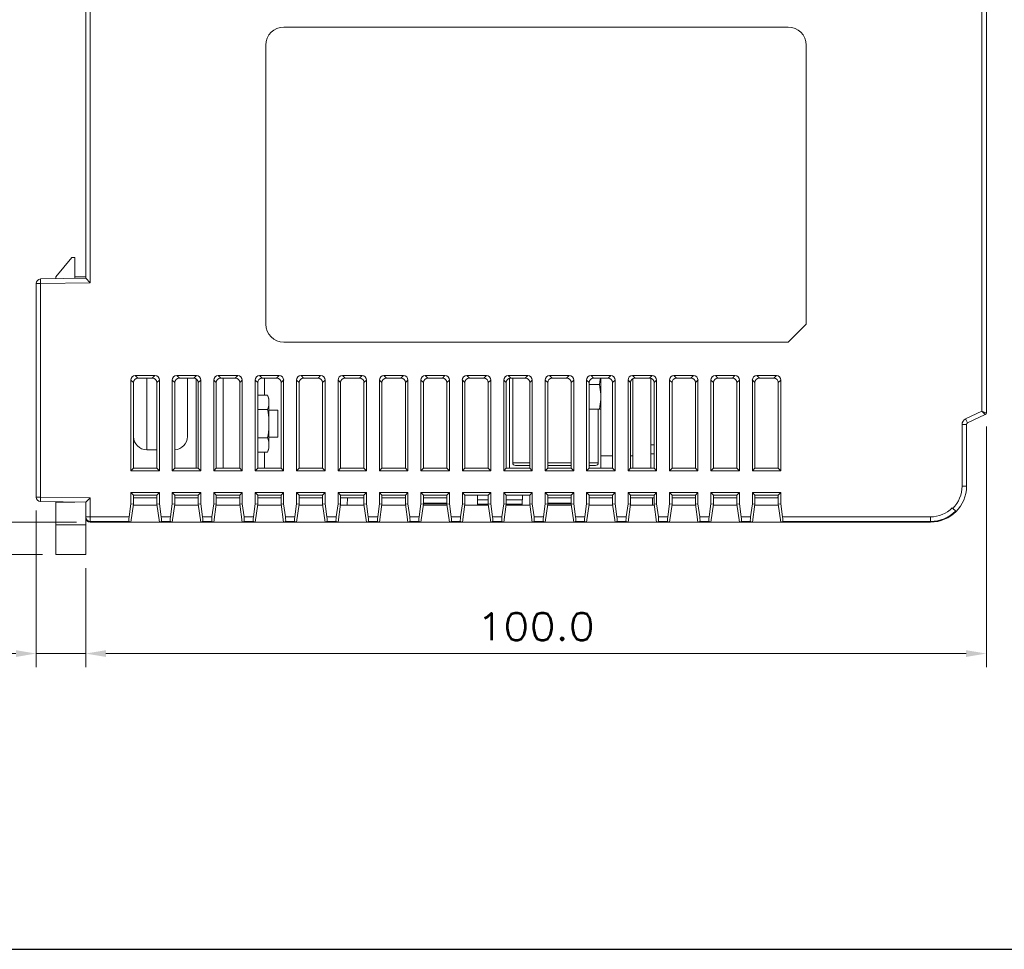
# Model space of a CAD drawing. Header units: millimetres. Extents: x 0 to 297, y 0 to 182.
# Tile 2 of 5: x 101 to 210, y 0 to 103. Entities that reach past the tile are written whole.
import ezdxf

# ---------------------------------------------------------------- set-up
doc = ezdxf.new("R2010")
doc.units = ezdxf.units.MM
doc.layers.add('Dimension', color=2, linetype='Continuous', lineweight=9)
doc.layers.add('line', color=3, linetype='Continuous', lineweight=15)
doc.styles.add('ROMANS', font='romans.shx', dxfattribs={"width": 1.13})
doc.dimstyles.new('yutana', dxfattribs={"dimscale": 1.5, "dimtxt": 2, "dimasz": 1.5, "dimexe": 1, "dimexo": 1, "dimgap": 1, "dimtad": 1, "dimdec": 1, "dimzin": 0, "dimdsep": 46, "dimtxsty": 'ROMANS', "dimcen": 0, "dimadec": 0, "dimazin": 0, "dimtp": 0.01, "dimtm": 0.01, "dimtfac": 1, "dimtdec": 1, "dimtmove": 0, "dimatfit": 3, "dimfxl": 1, "dimtolj": 1, "dimtzin": 0, "dimlwd": 0, "dimlwe": 0, "dimarcsym": 0})

# ---------------------------------------------------------------- blocks, each defined once
blk = doc.blocks.new('*D7')
at = {"layer": 'Defpoints', "color": 0, "transparency": 16777216}
for p in [(91.93, 122.46), (104.91, 122.46), (108.65, 47.46)]:
    blk.add_point(p, dxfattribs=at)
at = {"layer": 'Dimension', "color": 0, "lineweight": 0, "transparency": 16777216}
for p, q in [((103.41, 122.46), (90.43, 122.46)), ((91.93, 49.71), (91.93, 120.21)), ((107.15, 47.46), (90.43, 47.46))]:
    blk.add_line(p, q, dxfattribs=at)
at = {"layer": 'Dimension', "color": 0, "transparency": 16777216}
for points in [[(91.55, 120.21), (92.3, 120.21), (91.93, 122.46)], [(91.55, 49.71), (92.3, 49.71), (91.93, 47.46)]]:
    blk.add_solid(points, dxfattribs=at)
at = {"layer": 'Dimension', "color": 0, "transparency": 16777216, "insert": (88.93, 84.96), "char_height": 3, "attachment_point": 5, "rotation": 90, "style": 'ROMANS'}
blk.add_mtext('\\A1;75.0', dxfattribs=at)
blk = doc.blocks.new('*D8')
at = {"layer": 'Defpoints', "color": 0, "transparency": 16777216}
for p in [(104.91, 122.46), (83.25, 43.86), (104.85, 43.86)]:
    blk.add_point(p, dxfattribs=at)
at = {"layer": 'Dimension', "color": 0, "lineweight": 0, "transparency": 16777216}
for p, q in [((103.41, 122.46), (81.75, 122.46)), ((83.25, 120.21), (83.25, 46.11)), ((103.35, 43.86), (81.75, 43.86))]:
    blk.add_line(p, q, dxfattribs=at)
at = {"layer": 'Dimension', "color": 0, "transparency": 16777216}
for points in [[(82.87, 120.21), (83.62, 120.21), (83.25, 122.46)], [(82.87, 46.11), (83.62, 46.11), (83.25, 43.86)]]:
    blk.add_solid(points, dxfattribs=at)
at = {"layer": 'Dimension', "color": 0, "transparency": 16777216, "insert": (80.25, 83.16), "char_height": 3, "attachment_point": 5, "rotation": 90, "style": 'ROMANS'}
blk.add_mtext('\\A1;78.6', dxfattribs=at)
blk = doc.blocks.new('*D9')
at = {"layer": 'Defpoints', "color": 0, "transparency": 16777216}
for p in [(208.15, 59.58), (108.15, 43.86), (108.15, 32.86)]:
    blk.add_point(p, dxfattribs=at)
at = {"layer": 'Dimension', "color": 0, "lineweight": 0, "transparency": 16777216}
for p, q in [((208.15, 58.08), (208.15, 31.36)), ((108.15, 42.36), (108.15, 31.36)), ((205.9, 32.86), (110.4, 32.86))]:
    blk.add_line(p, q, dxfattribs=at)
at = {"layer": 'Dimension', "color": 0, "transparency": 16777216}
for points in [[(110.4, 33.23), (110.4, 32.48), (108.15, 32.86)], [(205.9, 33.23), (205.9, 32.48), (208.15, 32.86)]]:
    blk.add_solid(points, dxfattribs=at)
at = {"layer": 'Dimension', "color": 0, "transparency": 16777216, "insert": (158.15, 35.86), "char_height": 3, "attachment_point": 5, "style": 'ROMANS'}
blk.add_mtext('\\A1;100.0', dxfattribs=at)
blk = doc.blocks.new('*D10')
at = {"layer": 'Defpoints', "color": 0, "transparency": 16777216}
for p in [(102.65, 50.24), (108.15, 43.86), (102.65, 32.86)]:
    blk.add_point(p, dxfattribs=at)
at = {"layer": 'Dimension', "color": 0, "lineweight": 0, "transparency": 16777216}
for p, q in [((102.65, 48.74), (102.65, 31.36)), ((108.15, 42.36), (108.15, 31.36)), ((100.4, 32.86), (82.99, 32.86)), ((108.15, 32.86), (102.65, 32.86)), ((110.4, 32.86), (112.65, 32.86))]:
    blk.add_line(p, q, dxfattribs=at)
at = {"layer": 'Dimension', "color": 0, "transparency": 16777216}
for points in [[(100.4, 33.23), (100.4, 32.48), (102.65, 32.86)], [(110.4, 33.23), (110.4, 32.48), (108.15, 32.86)]]:
    blk.add_solid(points, dxfattribs=at)
at = {"layer": 'Dimension', "color": 0, "transparency": 16777216, "insert": (88.04, 35.86), "char_height": 3, "attachment_point": 5, "style": 'ROMANS'}
blk.add_mtext('\\A1;5.5', dxfattribs=at)

msp = doc.modelspace()

# ---------------------------------------------------------------- linework, layer by layer
msp.add_lwpolyline([(0, 0), (297, 0), (297, 181.62), (0, 181.62)], close=True)
at = {"layer": 'line', "color": 7, "linetype": 'Continuous'}
for p, q in [((207.65, 59.77), (207.65, 110.14)), ((208.15, 59.58), (208.15, 110.33)), ((108.15, 74.56), (108.15, 105.27)), ((108.65, 74.06), (108.65, 105.27)), ((130.15, 102.46), (130.15, 102.46)), ((186.15, 102.46), (130.15, 102.46)), ((186.15, 102.46), (130.15, 102.46)), ((186.15, 102.46), (186.15, 102.46)), ((128.15, 100.46), (128.15, 69.46)), ((128.15, 100.46), (128.15, 69.46)), ((128.15, 100.46), (128.15, 100.46)), ((188.15, 100.46), (188.15, 100.46)), ((188.15, 69.46), (188.15, 100.46)), ((188.15, 69.45), (188.15, 100.46)), ((208.15, 97.16), (208.18, 97.16)), ((208.15, 97.12), (208.18, 97.12)), ((208.15, 97.09), (208.18, 97.09)), ((208.15, 97.05), (208.18, 97.05)), ((208.15, 96.94), (208.18, 96.94)), ((208.15, 96.79), (208.18, 96.79)), ((208.15, 96.61), (208.18, 96.61)), ((208.15, 96.41), (208.18, 96.41)), ((208.18, 97.16), (208.18, 96.19)), ((208.15, 96.18), (208.18, 96.18)), ((208.15, 95.95), (208.18, 95.95)), ((208.15, 95.83), (208.18, 95.83)), ((208.15, 95.77), (208.18, 95.77)), ((208.15, 95.73), (208.18, 95.73)), ((208.15, 95.46), (208.18, 95.46)), ((208.15, 95.41), (208.18, 95.41)), ((208.15, 95.32), (208.18, 95.32)), ((208.15, 95.2), (208.18, 95.2)), ((208.18, 96.18), (208.18, 95.08)), ((208.15, 95.08), (208.18, 95.08)), ((208.15, 93.8), (208.18, 93.8)), ((208.18, 93.8), (208.18, 91.83)), ((208.15, 92.34), (208.18, 92.34)), ((208.15, 91.83), (208.18, 91.83)), ((208.15, 91.67), (208.18, 91.67)), ((208.15, 91.63), (208.18, 91.63)), ((208.15, 91.5), (208.18, 91.5)), ((208.18, 91.82), (208.18, 91.5)), ((208.18, 87.15), (208.15, 87.15)), ((208.15, 87.12), (208.18, 87.12)), ((208.18, 87.15), (208.18, 85.65)), ((208.15, 85.68), (208.18, 85.68)), ((208.15, 85.65), (208.18, 85.65)), ((208.15, 82.83), (208.18, 82.83)), ((208.15, 82.38), (208.18, 82.38)), ((208.15, 82.35), (208.18, 82.35)), ((208.15, 82.25), (208.18, 82.25)), ((208.15, 82.23), (208.18, 82.23)), ((208.15, 82.19), (208.18, 82.19)), ((208.18, 82.83), (208.18, 77.59)), ((208.15, 81.74), (208.18, 81.74)), ((208.15, 81.71), (208.18, 81.71)), ((208.15, 81.6), (208.18, 81.6)), ((208.15, 81.59), (208.18, 81.59)), ((208.18, 81.56), (208.15, 81.56)), ((208.15, 81.55), (208.18, 81.55)), ((208.15, 81.09), (208.18, 81.09)), ((208.15, 80.96), (208.18, 80.96)), ((208.18, 80.91), (208.15, 80.91)), ((208.15, 80.89), (208.18, 80.89)), ((208.15, 80.45), (208.18, 80.45)), ((208.18, 80.27), (208.15, 80.27)), ((208.15, 80.25), (208.18, 80.25)), ((208.15, 79.8), (208.18, 79.8)), ((208.15, 79.66), (208.18, 79.66)), ((208.15, 77.8), (208.18, 77.8)), ((104.85, 74.7), (106.6, 76.86)), ((106.95, 76.86), (106.6, 76.86)), ((106.95, 76.86), (106.95, 74.53)), ((208.15, 77.59), (208.18, 77.59)), ((208.15, 77.3), (208.18, 77.3)), ((208.15, 77.24), (208.18, 77.24)), ((208.18, 77.24), (208.15, 77.24)), ((208.18, 77.24), (208.15, 77.24)), ((208.15, 77.18), (208.18, 77.18)), ((208.18, 77.3), (208.18, 77.24)), ((208.18, 77.24), (208.18, 75.12)), ((103.14, 74.47), (108.15, 74.56)), ((103.14, 74.47), (103.15, 73.97)), ((104.85, 74.5), (104.85, 74.7)), ((108.15, 74.7), (106.95, 74.7)), ((108.15, 74.56), (108.65, 74.06)), ((208.15, 75.12), (208.18, 75.12)), ((208.15, 75.1), (208.18, 75.1)), ((208.15, 75.06), (208.18, 75.06)), ((208.18, 75.08), (208.18, 75.06)), ((102.65, 50.24), (102.65, 73.97)), ((102.65, 73.97), (103.15, 73.97)), ((103.15, 73.97), (108.65, 74.06)), ((103.15, 50.24), (103.15, 73.97)), ((208.18, 73.01), (208.15, 73.01)), ((208.18, 73), (208.15, 73)), ((208.15, 72.95), (208.18, 72.95)), ((208.15, 72.81), (208.18, 72.81)), ((208.15, 72.32), (208.18, 72.32)), ((208.15, 72.21), (208.18, 72.21)), ((208.18, 73.01), (208.18, 71.35)), ((208.15, 72.02), (208.18, 72.02)), ((208.15, 71.92), (208.18, 71.92)), ((208.15, 71.79), (208.18, 71.79)), ((208.15, 71.56), (208.18, 71.56)), ((208.15, 71.44), (208.18, 71.44)), ((208.15, 71.36), (208.18, 71.36)), ((208.15, 71.35), (208.18, 71.35)), ((208.18, 70.44), (208.15, 70.44)), ((208.18, 70.44), (208.18, 68.95)), ((128.15, 69.46), (128.15, 69.46)), ((186.15, 67.46), (188.15, 69.46)), ((188.15, 69.45), (186.15, 67.45)), ((188.15, 69.45), (188.15, 69.46)), ((208.15, 69.74), (208.18, 69.74)), ((208.15, 69.52), (208.18, 69.52)), ((208.15, 69.44), (208.18, 69.44)), ((208.15, 69.41), (208.18, 69.41)), ((208.15, 69.09), (208.18, 69.09)), ((208.15, 68.95), (208.18, 68.95)), ((208.18, 68.06), (208.15, 68.06)), ((208.15, 68.04), (208.18, 68.04)), ((208.18, 68.06), (208.18, 66.24)), ((130.15, 67.45), (130.15, 67.46)), ((130.15, 67.46), (186.15, 67.46)), ((130.15, 67.45), (186.15, 67.45)), ((186.15, 67.45), (186.15, 67.46)), ((208.15, 66.69), (208.18, 66.69)), ((208.15, 66.67), (208.18, 66.67)), ((208.15, 66.24), (208.18, 66.24)), ((208.18, 65), (208.15, 65)), ((208.18, 65), (208.15, 65)), ((208.15, 64.98), (208.18, 64.98)), ((208.18, 64.98), (208.18, 63.5)), ((113.95, 63.46), (113.66, 63.74)), ((115.84, 63.74), (113.66, 63.74)), ((115.55, 63.46), (113.95, 63.46)), ((114.95, 55.48), (114.95, 63.46)), ((115.84, 63.74), (115.55, 63.46)), ((118.55, 63.46), (118.26, 63.74)), ((120.44, 63.74), (118.26, 63.74)), ((120.15, 63.46), (118.55, 63.46)), ((119.45, 63.46), (119.45, 56.98)), ((120.44, 63.74), (120.15, 63.46)), ((123.15, 63.46), (122.86, 63.74)), ((125.04, 63.74), (122.86, 63.74)), ((124.75, 63.46), (123.15, 63.46)), ((123.4, 63.46), (123.4, 53.46)), ((125.04, 63.74), (124.75, 63.46)), ((127.75, 63.46), (127.46, 63.74)), ((129.64, 63.74), (127.46, 63.74)), ((129.35, 63.46), (127.75, 63.46)), ((128, 63.46), (128, 61.58)), ((129.64, 63.74), (129.35, 63.46)), ((132.35, 63.46), (132.06, 63.74)), ((134.24, 63.74), (132.06, 63.74)), ((133.95, 63.46), (132.35, 63.46)), ((134.24, 63.74), (133.95, 63.46)), ((136.95, 63.46), (136.66, 63.74)), ((138.84, 63.74), (136.66, 63.74)), ((138.55, 63.46), (136.95, 63.46)), ((138.84, 63.74), (138.55, 63.46)), ((141.55, 63.46), (141.26, 63.74)), ((143.44, 63.74), (141.26, 63.74)), ((143.15, 63.46), (141.55, 63.46)), ((143.44, 63.74), (143.15, 63.46)), ((148.04, 63.74), (145.86, 63.74)), ((146.15, 63.46), (145.86, 63.74)), ((147.75, 63.46), (146.15, 63.46)), ((148.04, 63.74), (147.75, 63.46)), ((152.64, 63.74), (150.46, 63.74)), ((150.75, 63.46), (150.46, 63.74)), ((152.35, 63.46), (150.75, 63.46)), ((152.64, 63.74), (152.35, 63.46)), ((157.24, 63.74), (155.06, 63.74)), ((155.35, 63.46), (155.06, 63.74)), ((155.2, 53.46), (155.2, 63.43)), ((156.95, 63.46), (155.35, 63.46)), ((155.56, 54.05), (155.56, 63.46)), ((157.24, 63.74), (156.95, 63.46)), ((161.84, 63.74), (159.66, 63.74)), ((159.95, 63.46), (159.66, 63.74)), ((161.55, 63.46), (159.95, 63.46)), ((161.84, 63.74), (161.55, 63.46)), ((166.44, 63.74), (164.26, 63.74)), ((164.55, 63.46), (164.26, 63.74)), ((166.15, 63.46), (164.55, 63.46)), ((165.34, 53.46), (165.34, 63.46)), ((166.44, 63.74), (166.15, 63.46)), ((171.04, 63.74), (168.86, 63.74)), ((169.15, 63.46), (168.86, 63.74)), ((170.75, 63.46), (169.15, 63.46)), ((171.04, 63.74), (170.75, 63.46)), ((170.9, 53.46), (170.9, 63.43)), ((175.64, 63.74), (173.46, 63.74)), ((173.75, 63.46), (173.46, 63.74)), ((175.35, 63.46), (173.75, 63.46)), ((175.64, 63.74), (175.35, 63.46)), ((180.24, 63.74), (178.06, 63.74)), ((178.35, 63.46), (178.06, 63.74)), ((179.95, 63.46), (178.35, 63.46)), ((180.24, 63.74), (179.95, 63.46)), ((184.84, 63.74), (182.66, 63.74)), ((182.95, 63.46), (182.66, 63.74)), ((184.55, 63.46), (182.95, 63.46)), ((184.84, 63.74), (184.55, 63.46)), ((208.15, 63.53), (208.18, 63.53)), ((208.15, 63.51), (208.18, 63.51)), ((113.17, 53.17), (113.17, 63.24)), ((113.45, 62.96), (113.17, 63.24)), ((113.45, 62.98), (113.45, 56.98)), ((113.45, 53.46), (113.45, 62.96)), ((116.33, 63.24), (116.05, 62.96)), ((116.05, 53.46), (116.05, 62.96)), ((116.33, 53.17), (116.33, 63.24)), ((118.05, 62.96), (117.77, 63.24)), ((117.77, 53.17), (117.77, 63.24)), ((118.05, 53.46), (118.05, 62.96)), ((120.4, 63.38), (120.4, 53.46)), ((120.93, 63.24), (120.65, 62.96)), ((120.65, 53.46), (120.65, 62.96)), ((120.93, 53.17), (120.93, 63.24)), ((122.65, 62.96), (122.37, 63.24)), ((122.37, 53.17), (122.37, 63.24)), ((122.65, 53.46), (122.65, 62.96)), ((125.53, 63.24), (125.25, 62.96)), ((125.25, 53.46), (125.25, 62.96)), ((125.53, 53.17), (125.53, 63.24)), ((127.25, 62.96), (126.97, 63.24)), ((126.97, 53.17), (126.97, 63.24)), ((127.25, 53.46), (127.25, 62.96)), ((130.13, 63.24), (129.85, 62.96)), ((129.85, 53.46), (129.85, 62.96)), ((130.13, 53.17), (130.13, 63.24)), ((131.85, 62.96), (131.57, 63.24)), ((131.57, 53.17), (131.57, 63.24)), ((131.85, 53.46), (131.85, 62.96)), ((134.73, 63.24), (134.45, 62.96)), ((134.45, 53.46), (134.45, 62.96)), ((134.73, 53.17), (134.73, 63.24)), ((136.45, 62.96), (136.17, 63.24)), ((136.17, 53.17), (136.17, 63.24)), ((136.45, 53.46), (136.45, 62.96)), ((139.33, 63.24), (139.05, 62.96)), ((139.05, 53.46), (139.05, 62.96)), ((139.33, 53.17), (139.33, 63.24)), ((141.05, 62.96), (140.77, 63.24)), ((140.77, 53.17), (140.77, 63.24)), ((141.05, 53.46), (141.05, 62.96)), ((143.93, 63.24), (143.65, 62.96)), ((143.65, 53.46), (143.65, 62.96)), ((143.93, 53.17), (143.93, 63.24)), ((145.65, 62.96), (145.37, 63.24)), ((145.37, 53.17), (145.37, 63.24)), ((145.65, 53.46), (145.65, 62.96)), ((148.53, 63.24), (148.25, 62.96)), ((148.25, 53.46), (148.25, 62.96)), ((148.53, 53.17), (148.53, 63.24)), ((150.25, 62.96), (149.97, 63.24)), ((149.97, 53.17), (149.97, 63.24)), ((150.25, 53.46), (150.25, 62.96)), ((153.13, 63.24), (152.85, 62.96)), ((152.85, 53.46), (152.85, 62.96)), ((153.13, 53.17), (153.13, 63.24)), ((154.85, 62.96), (154.57, 63.24)), ((154.57, 53.17), (154.57, 63.24)), ((154.85, 53.46), (154.85, 62.96)), ((157.73, 63.24), (157.45, 62.96)), ((157.45, 53.46), (157.45, 62.96)), ((157.73, 53.17), (157.73, 63.24)), ((159.45, 62.96), (159.17, 63.24)), ((159.17, 53.17), (159.17, 63.24)), ((159.45, 53.46), (159.45, 62.96)), ((162.33, 63.24), (162.05, 62.96)), ((162.05, 53.46), (162.05, 62.96)), ((162.33, 53.17), (162.33, 63.24)), ((164.05, 62.96), (163.77, 63.24)), ((163.77, 53.17), (163.77, 63.24)), ((164.05, 53.46), (164.05, 62.96)), ((165.19, 62.76), (164.05, 62.76)), ((166.93, 63.24), (166.65, 62.96)), ((166.65, 53.46), (166.65, 62.96)), ((166.93, 53.17), (166.93, 63.24)), ((168.65, 62.96), (168.37, 63.24)), ((168.37, 53.17), (168.37, 63.24)), ((168.65, 53.46), (168.65, 62.96)), ((168.9, 53.46), (168.9, 63.38)), ((171.53, 63.24), (171.25, 62.96)), ((171.25, 53.46), (171.25, 62.96)), ((171.53, 53.17), (171.53, 63.24)), ((173.25, 62.96), (172.97, 63.24)), ((172.97, 53.17), (172.97, 63.24)), ((173.25, 53.46), (173.25, 62.96)), ((176.13, 63.24), (175.85, 62.96)), ((175.85, 53.46), (175.85, 62.96)), ((176.13, 53.17), (176.13, 63.24)), ((177.85, 62.96), (177.57, 63.24)), ((177.57, 53.17), (177.57, 63.24)), ((177.85, 53.46), (177.85, 62.96)), ((180.73, 63.24), (180.45, 62.96)), ((180.45, 53.46), (180.45, 62.96)), ((180.73, 53.17), (180.73, 63.24)), ((182.45, 62.96), (182.17, 63.24)), ((182.17, 53.17), (182.17, 63.24)), ((182.45, 53.46), (182.45, 62.96)), ((185.33, 63.24), (185.05, 62.96)), ((185.05, 53.46), (185.05, 62.96)), ((185.33, 53.17), (185.33, 63.24)), ((208.15, 62.66), (208.18, 62.66)), ((208.18, 62.66), (208.18, 60.51)), ((127.25, 61.58), (128.35, 61.58)), ((128.5, 61.16), (128.35, 61.58)), ((128.5, 55.66), (128.5, 61.16)), ((208.15, 60.51), (208.18, 60.51)), ((127.25, 59.99), (128.35, 59.99)), ((129.49, 59.91), (128.5, 59.91)), ((129.49, 56.91), (129.49, 59.91)), ((164.05, 60.01), (165.34, 60.01)), ((165.06, 54.05), (165.06, 60.01)), ((205.85, 58.94), (207.65, 59.77)), ((206.07, 58.48), (208.03, 59.4)), ((208.15, 59.58), (207.65, 59.77)), ((207.65, 59.77), (208.03, 59.4)), ((205.45, 58.3), (205.95, 58.3)), ((205.45, 51.46), (205.45, 58.3)), ((205.85, 58.94), (206.07, 58.48)), ((205.95, 51.46), (205.95, 58.3)), ((129.49, 56.91), (128.5, 56.91)), ((127.25, 56.82), (128.35, 56.82)), ((171.25, 56.06), (170.9, 56.06)), ((114.95, 55.48), (116.05, 55.48)), ((114.95, 55.48), (116.05, 55.48)), ((127.25, 55.23), (128.35, 55.23)), ((128, 55.23), (128, 53.46)), ((128.5, 55.66), (128.35, 55.23)), ((166.65, 54.81), (165.34, 54.81)), ((168.9, 54.81), (168.65, 54.81)), ((171.25, 55.06), (170.9, 55.06)), ((157.45, 54.05), (155.56, 54.05)), ((157.45, 53.75), (155.86, 53.75)), ((162.05, 54.05), (159.45, 54.05)), ((162.05, 53.75), (159.45, 53.75)), ((165.06, 54.05), (164.05, 54.05)), ((164.76, 53.75), (164.05, 53.75)), ((113.17, 53.17), (113.45, 53.46)), ((116.33, 53.17), (113.17, 53.17)), ((116.05, 53.46), (113.45, 53.46)), ((116.33, 53.17), (116.05, 53.46)), ((117.77, 53.17), (118.05, 53.46)), ((120.93, 53.17), (117.77, 53.17)), ((120.65, 53.46), (118.05, 53.46)), ((120.93, 53.17), (120.65, 53.46)), ((122.37, 53.17), (122.65, 53.46)), ((125.53, 53.17), (122.37, 53.17)), ((125.25, 53.46), (122.65, 53.46)), ((125.53, 53.17), (125.25, 53.46)), ((126.97, 53.17), (127.25, 53.46)), ((130.13, 53.17), (126.97, 53.17)), ((129.85, 53.46), (127.25, 53.46)), ((130.13, 53.17), (129.85, 53.46)), ((131.57, 53.17), (131.85, 53.46)), ((134.73, 53.17), (131.57, 53.17)), ((134.45, 53.46), (131.85, 53.46)), ((134.73, 53.17), (134.45, 53.46)), ((136.17, 53.17), (136.45, 53.46)), ((139.33, 53.17), (136.17, 53.17)), ((139.05, 53.46), (136.45, 53.46)), ((139.33, 53.17), (139.05, 53.46)), ((140.77, 53.17), (141.05, 53.46)), ((143.93, 53.17), (140.77, 53.17)), ((143.65, 53.46), (141.05, 53.46)), ((143.93, 53.17), (143.65, 53.46)), ((145.37, 53.17), (145.65, 53.46)), ((148.53, 53.17), (145.37, 53.17)), ((148.25, 53.46), (145.65, 53.46)), ((148.53, 53.17), (148.25, 53.46)), ((149.97, 53.17), (150.25, 53.46)), ((153.13, 53.17), (149.97, 53.17)), ((152.85, 53.46), (150.25, 53.46)), ((153.13, 53.17), (152.85, 53.46)), ((154.57, 53.17), (154.85, 53.46)), ((157.73, 53.17), (154.57, 53.17)), ((157.45, 53.46), (154.85, 53.46)), ((157.73, 53.17), (157.45, 53.46)), ((159.17, 53.17), (159.45, 53.46)), ((162.33, 53.17), (159.17, 53.17)), ((162.05, 53.46), (159.45, 53.46)), ((162.33, 53.17), (162.05, 53.46)), ((163.77, 53.17), (164.05, 53.46)), ((166.93, 53.17), (163.77, 53.17)), ((166.65, 53.46), (164.05, 53.46)), ((166.93, 53.17), (166.65, 53.46)), ((168.37, 53.17), (168.65, 53.46)), ((171.53, 53.17), (168.37, 53.17)), ((171.25, 53.46), (168.65, 53.46)), ((171.53, 53.17), (171.25, 53.46)), ((172.97, 53.17), (173.25, 53.46)), ((176.13, 53.17), (172.97, 53.17)), ((175.85, 53.46), (173.25, 53.46)), ((176.13, 53.17), (175.85, 53.46)), ((177.57, 53.17), (177.85, 53.46)), ((180.73, 53.17), (177.57, 53.17)), ((180.45, 53.46), (177.85, 53.46)), ((180.73, 53.17), (180.45, 53.46)), ((182.17, 53.17), (182.45, 53.46)), ((185.33, 53.17), (182.17, 53.17)), ((185.05, 53.46), (182.45, 53.46)), ((185.33, 53.17), (185.05, 53.46)), ((205.45, 51.46), (205.95, 51.46)), ((113.17, 50.74), (113.45, 50.46)), ((113.17, 49.48), (113.17, 50.74)), ((113.17, 50.74), (116.33, 50.74)), ((113.45, 49.46), (113.45, 50.46)), ((113.45, 50.46), (116.05, 50.46)), ((116.33, 50.74), (116.05, 50.46)), ((116.05, 49.46), (116.05, 50.46)), ((116.33, 49.48), (116.33, 50.74)), ((117.77, 50.74), (118.05, 50.46)), ((117.77, 49.48), (117.77, 50.74)), ((117.77, 50.74), (120.93, 50.74)), ((118.05, 49.46), (118.05, 50.46)), ((118.05, 50.46), (120.65, 50.46)), ((120.93, 50.74), (120.65, 50.46)), ((120.65, 49.46), (120.65, 50.46)), ((120.93, 49.48), (120.93, 50.74)), ((122.37, 50.74), (122.65, 50.46)), ((122.37, 49.48), (122.37, 50.74)), ((122.37, 50.74), (125.53, 50.74)), ((122.65, 49.46), (122.65, 50.46)), ((122.65, 50.46), (125.25, 50.46)), ((125.53, 50.74), (125.25, 50.46)), ((125.25, 49.46), (125.25, 50.46)), ((125.53, 49.48), (125.53, 50.74)), ((126.97, 50.74), (127.25, 50.46)), ((126.97, 50.74), (130.13, 50.74)), ((126.97, 49.48), (126.97, 50.74)), ((127.25, 50.46), (129.85, 50.46)), ((127.25, 49.46), (127.25, 50.46)), ((130.13, 50.74), (129.85, 50.46)), ((129.85, 49.46), (129.85, 50.46)), ((130.13, 49.48), (130.13, 50.74)), ((131.57, 50.74), (131.85, 50.46)), ((131.57, 50.74), (134.73, 50.74)), ((131.57, 49.48), (131.57, 50.74)), ((131.85, 50.46), (134.45, 50.46)), ((131.85, 49.46), (131.85, 50.46)), ((134.73, 50.74), (134.45, 50.46)), ((134.45, 49.46), (134.45, 50.46)), ((134.73, 49.48), (134.73, 50.74)), ((136.17, 50.74), (136.45, 50.46)), ((136.17, 50.74), (139.33, 50.74)), ((136.17, 49.48), (136.17, 50.74)), ((136.45, 50.46), (139.05, 50.46)), ((136.45, 49.46), (136.45, 50.46)), ((139.33, 50.74), (139.05, 50.46)), ((139.05, 49.46), (139.05, 50.46)), ((139.33, 49.48), (139.33, 50.74)), ((140.77, 50.74), (143.93, 50.74)), ((140.77, 50.74), (141.05, 50.46)), ((140.77, 49.48), (140.77, 50.74)), ((141.05, 50.46), (143.65, 50.46)), ((141.05, 49.46), (141.05, 50.46)), ((143.93, 50.74), (143.65, 50.46)), ((143.65, 49.46), (143.65, 50.46)), ((143.93, 49.48), (143.93, 50.74)), ((145.37, 50.74), (148.53, 50.74)), ((145.37, 50.74), (145.65, 50.46)), ((145.37, 49.48), (145.37, 50.74)), ((145.65, 50.46), (148.25, 50.46)), ((145.65, 49.46), (145.65, 50.46)), ((148.53, 50.74), (148.25, 50.46)), ((148.25, 49.46), (148.25, 50.46)), ((148.53, 49.48), (148.53, 50.74)), ((149.97, 50.74), (153.13, 50.74)), ((149.97, 50.74), (150.25, 50.46)), ((149.97, 49.48), (149.97, 50.74)), ((150.25, 50.46), (152.85, 50.46)), ((150.25, 49.46), (150.25, 50.46)), ((151.67, 49.33), (151.65, 50.46)), ((153.13, 50.74), (152.85, 50.46)), ((152.85, 49.46), (152.85, 50.46)), ((153.13, 49.48), (153.13, 50.74)), ((154.57, 50.74), (157.73, 50.74)), ((154.57, 50.74), (154.85, 50.46)), ((154.57, 49.48), (154.57, 50.74)), ((154.85, 50.46), (157.45, 50.46)), ((154.85, 49.46), (154.85, 50.46)), ((156.63, 49.33), (156.65, 50.46)), ((157.73, 50.74), (157.45, 50.46)), ((157.45, 49.46), (157.45, 50.46)), ((157.73, 49.48), (157.73, 50.74)), ((159.17, 50.74), (162.33, 50.74)), ((159.17, 50.74), (159.45, 50.46)), ((159.17, 49.48), (159.17, 50.74)), ((159.45, 50.46), (162.05, 50.46)), ((159.45, 49.46), (159.45, 50.46)), ((162.33, 50.74), (162.05, 50.46)), ((162.05, 49.46), (162.05, 50.46)), ((162.33, 49.48), (162.33, 50.74)), ((163.77, 50.74), (166.93, 50.74)), ((163.77, 50.74), (164.05, 50.46)), ((163.77, 49.48), (163.77, 50.74)), ((164.05, 50.46), (166.65, 50.46)), ((164.05, 49.46), (164.05, 50.46)), ((166.93, 50.74), (166.65, 50.46)), ((166.65, 49.46), (166.65, 50.46)), ((166.93, 49.48), (166.93, 50.74)), ((168.37, 50.74), (171.53, 50.74)), ((168.37, 50.74), (168.65, 50.46)), ((168.37, 49.48), (168.37, 50.74)), ((168.65, 50.46), (171.25, 50.46)), ((168.65, 49.46), (168.65, 50.46)), ((171.53, 50.74), (171.25, 50.46)), ((171.25, 49.46), (171.25, 50.46)), ((171.53, 49.48), (171.53, 50.74)), ((172.97, 50.74), (176.13, 50.74)), ((172.97, 50.74), (173.25, 50.46)), ((172.97, 49.48), (172.97, 50.74)), ((173.25, 50.46), (175.85, 50.46)), ((173.25, 49.46), (173.25, 50.46)), ((176.13, 50.74), (175.85, 50.46)), ((175.85, 49.46), (175.85, 50.46)), ((176.13, 49.48), (176.13, 50.74)), ((177.57, 50.74), (180.73, 50.74)), ((177.57, 50.74), (177.85, 50.46)), ((177.57, 49.48), (177.57, 50.74)), ((177.85, 50.46), (180.45, 50.46)), ((177.85, 49.46), (177.85, 50.46)), ((180.73, 50.74), (180.45, 50.46)), ((180.45, 49.46), (180.45, 50.46)), ((180.73, 49.48), (180.73, 50.74)), ((182.17, 50.74), (185.33, 50.74)), ((182.17, 50.74), (182.45, 50.46)), ((182.17, 49.48), (182.17, 50.74)), ((182.45, 50.46), (185.05, 50.46)), ((182.45, 49.46), (182.45, 50.46)), ((185.33, 50.74), (185.05, 50.46)), ((185.05, 49.46), (185.05, 50.46)), ((185.33, 49.48), (185.33, 50.74)), ((102.65, 50.24), (103.15, 50.24)), ((103.14, 49.74), (103.15, 50.24)), ((108.15, 49.66), (103.14, 49.74)), ((108.65, 50.15), (103.15, 50.24)), ((104.85, 43.86), (104.85, 49.71)), ((104.85, 49.66), (106.95, 49.66)), ((108.15, 49.66), (108.65, 50.15)), ((108.15, 43.86), (108.15, 49.66)), ((108.65, 47.46), (108.65, 50.15)), ((112.97, 48.03), (113.17, 49.48)), ((113.17, 49.48), (113.45, 49.46)), ((113.17, 47.46), (113.45, 49.46)), ((113.43, 49.33), (116.07, 49.33)), ((113.45, 50.16), (116.05, 50.16)), ((116.05, 49.46), (116.33, 49.48)), ((116.33, 47.46), (116.05, 49.46)), ((116.53, 48.03), (116.33, 49.48)), ((117.57, 48.03), (117.77, 49.48)), ((117.77, 49.48), (118.05, 49.46)), ((117.77, 47.46), (118.05, 49.46)), ((118.03, 49.33), (120.67, 49.33)), ((118.05, 50.16), (120.65, 50.16)), ((120.65, 49.46), (120.93, 49.48)), ((120.93, 47.46), (120.65, 49.46)), ((121.13, 48.03), (120.93, 49.48)), ((122.17, 48.03), (122.37, 49.48)), ((122.37, 49.48), (122.65, 49.46)), ((122.37, 47.46), (122.65, 49.46)), ((122.63, 49.33), (125.27, 49.33)), ((122.65, 50.16), (125.25, 50.16)), ((125.25, 49.46), (125.53, 49.48)), ((125.53, 47.46), (125.25, 49.46)), ((125.73, 48.03), (125.53, 49.48)), ((126.77, 48.03), (126.97, 49.48)), ((126.97, 49.48), (127.25, 49.46)), ((126.97, 47.46), (127.25, 49.46)), ((127.23, 49.33), (129.87, 49.33)), ((127.25, 50.16), (129.85, 50.16)), ((129.85, 49.46), (130.13, 49.48)), ((130.13, 47.46), (129.85, 49.46)), ((130.33, 48.03), (130.13, 49.48)), ((131.37, 48.03), (131.57, 49.48)), ((131.57, 49.48), (131.85, 49.46)), ((131.57, 47.46), (131.85, 49.46)), ((131.83, 49.33), (134.47, 49.33)), ((131.85, 50.16), (134.45, 50.16)), ((134.45, 49.46), (134.73, 49.48)), ((134.73, 47.46), (134.45, 49.46)), ((134.93, 48.03), (134.73, 49.48)), ((135.97, 48.03), (136.17, 49.48)), ((136.17, 49.48), (136.45, 49.46)), ((136.17, 47.46), (136.45, 49.46)), ((136.43, 49.33), (139.07, 49.33)), ((136.45, 50.16), (139.05, 50.16)), ((137.21, 50.16), (137.2, 49.33)), ((139.05, 49.46), (139.33, 49.48)), ((139.33, 47.46), (139.05, 49.46)), ((139.53, 48.03), (139.33, 49.48)), ((140.57, 48.03), (140.77, 49.48)), ((140.77, 49.48), (141.05, 49.46)), ((140.77, 47.46), (141.05, 49.46)), ((141.03, 49.33), (143.67, 49.33)), ((141.05, 50.16), (143.65, 50.16)), ((143.65, 49.46), (143.93, 49.48)), ((143.93, 47.46), (143.65, 49.46)), ((144.13, 48.03), (143.93, 49.48)), ((145.17, 48.03), (145.37, 49.48)), ((145.37, 49.48), (145.65, 49.46)), ((145.37, 47.46), (145.65, 49.46)), ((145.63, 49.33), (148.27, 49.33)), ((145.65, 50.16), (148.25, 50.16)), ((148.25, 49.56), (145.65, 49.56)), ((145.65, 49.51), (148.25, 49.51)), ((148.25, 49.46), (148.53, 49.48)), ((148.53, 47.46), (148.25, 49.46)), ((148.73, 48.03), (148.53, 49.48)), ((149.77, 48.03), (149.97, 49.48)), ((149.97, 49.48), (150.25, 49.46)), ((149.97, 47.46), (150.25, 49.46)), ((150.23, 49.33), (152.87, 49.33)), ((152.85, 49.95), (151.66, 49.95)), ((152.85, 49.45), (151.67, 49.45)), ((152.85, 49.41), (151.67, 49.41)), ((152.85, 49.46), (153.13, 49.48)), ((153.13, 47.46), (152.85, 49.46)), ((153.33, 48.03), (153.13, 49.48)), ((154.37, 48.03), (154.57, 49.48)), ((154.57, 49.48), (154.85, 49.46)), ((154.57, 47.46), (154.85, 49.46)), ((154.83, 49.33), (157.47, 49.33)), ((156.64, 49.95), (154.85, 49.95)), ((156.63, 49.45), (154.85, 49.45)), ((156.63, 49.41), (154.85, 49.41)), ((157.45, 49.46), (157.73, 49.48)), ((157.73, 47.46), (157.45, 49.46)), ((157.93, 48.03), (157.73, 49.48)), ((158.97, 48.03), (159.17, 49.48)), ((159.17, 49.48), (159.45, 49.46)), ((159.17, 47.46), (159.45, 49.46)), ((159.43, 49.33), (162.07, 49.33)), ((159.45, 50.16), (162.05, 50.16)), ((162.05, 49.56), (159.45, 49.56)), ((159.45, 49.51), (162.05, 49.51)), ((162.05, 49.46), (162.33, 49.48)), ((162.33, 47.46), (162.05, 49.46)), ((162.53, 48.03), (162.33, 49.48)), ((163.57, 48.03), (163.77, 49.48)), ((163.77, 49.48), (164.05, 49.46)), ((163.77, 47.46), (164.05, 49.46)), ((164.03, 49.33), (166.67, 49.33)), ((164.05, 50.16), (166.65, 50.16)), ((166.65, 49.46), (166.93, 49.48)), ((166.93, 47.46), (166.65, 49.46)), ((167.13, 48.03), (166.93, 49.48)), ((168.17, 48.03), (168.37, 49.48)), ((168.37, 49.48), (168.65, 49.46)), ((168.37, 47.46), (168.65, 49.46)), ((168.63, 49.33), (171.27, 49.33)), ((168.65, 50.16), (171.25, 50.16)), ((171.09, 50.16), (171.1, 49.33)), ((171.25, 49.46), (171.53, 49.48)), ((171.53, 47.46), (171.25, 49.46)), ((171.73, 48.03), (171.53, 49.48)), ((172.77, 48.03), (172.97, 49.48)), ((172.97, 49.48), (173.25, 49.46)), ((172.97, 47.46), (173.25, 49.46)), ((173.23, 49.33), (175.87, 49.33)), ((173.25, 50.16), (175.85, 50.16)), ((175.85, 49.46), (176.13, 49.48)), ((176.13, 47.46), (175.85, 49.46)), ((176.33, 48.03), (176.13, 49.48)), ((177.37, 48.03), (177.57, 49.48)), ((177.57, 49.48), (177.85, 49.46)), ((177.57, 47.46), (177.85, 49.46)), ((177.83, 49.33), (180.47, 49.33)), ((177.85, 50.16), (180.45, 50.16)), ((180.45, 49.46), (180.73, 49.48)), ((180.73, 47.46), (180.45, 49.46)), ((180.93, 48.03), (180.73, 49.48)), ((181.97, 48.03), (182.17, 49.48)), ((182.17, 49.48), (182.45, 49.46)), ((182.17, 47.46), (182.45, 49.46)), ((182.43, 49.33), (185.07, 49.33)), ((182.45, 50.16), (184.95, 50.16)), ((184.95, 50.16), (185.05, 50.26)), ((185.05, 49.46), (185.33, 49.48)), ((185.33, 47.46), (185.05, 49.46)), ((185.53, 48.03), (185.33, 49.48)), ((204.37, 49.04), (204.78, 48.63)), ((104.85, 47.16), (108.15, 47.16)), ((108.15, 48.03), (108.19, 47.84)), ((108.15, 48.03), (112.97, 48.03)), ((108.65, 47.54), (112.96, 47.54)), ((108.65, 47.46), (201.95, 47.46)), ((113.17, 47.46), (112.96, 47.54)), ((116.54, 47.54), (116.33, 47.46)), ((116.53, 48.03), (117.57, 48.03)), ((116.54, 47.54), (117.56, 47.54)), ((117.77, 47.46), (117.56, 47.54)), ((121.14, 47.54), (120.93, 47.46)), ((121.13, 48.03), (122.17, 48.03)), ((121.14, 47.54), (122.16, 47.54)), ((122.37, 47.46), (122.16, 47.54)), ((125.74, 47.54), (125.53, 47.46)), ((125.73, 48.03), (126.77, 48.03)), ((125.74, 47.54), (126.76, 47.54)), ((126.97, 47.46), (126.76, 47.54)), ((130.34, 47.54), (130.13, 47.46)), ((130.33, 48.03), (131.37, 48.03)), ((130.34, 47.54), (131.36, 47.54)), ((131.57, 47.46), (131.36, 47.54)), ((134.94, 47.54), (134.73, 47.46)), ((134.93, 48.03), (135.97, 48.03)), ((134.94, 47.54), (135.96, 47.54)), ((136.17, 47.46), (135.96, 47.54)), ((139.54, 47.54), (139.33, 47.46)), ((139.53, 48.03), (140.57, 48.03)), ((139.54, 47.54), (140.56, 47.54)), ((140.77, 47.46), (140.56, 47.54)), ((144.14, 47.54), (143.93, 47.46)), ((144.13, 48.03), (145.17, 48.03)), ((144.14, 47.54), (145.16, 47.54)), ((145.37, 47.46), (145.16, 47.54)), ((148.74, 47.54), (148.53, 47.46)), ((148.73, 48.03), (149.77, 48.03)), ((148.74, 47.54), (149.76, 47.54)), ((149.97, 47.46), (149.76, 47.54)), ((153.34, 47.54), (153.13, 47.46)), ((153.33, 48.03), (154.37, 48.03)), ((153.34, 47.54), (154.36, 47.54)), ((154.57, 47.46), (154.36, 47.54)), ((157.94, 47.54), (157.73, 47.46)), ((157.93, 48.03), (158.97, 48.03)), ((157.94, 47.54), (158.96, 47.54)), ((159.17, 47.46), (158.96, 47.54)), ((162.54, 47.54), (162.33, 47.46)), ((162.53, 48.03), (163.57, 48.03)), ((162.54, 47.54), (163.56, 47.54)), ((163.77, 47.46), (163.56, 47.54)), ((167.14, 47.54), (166.93, 47.46)), ((167.13, 48.03), (168.17, 48.03)), ((167.14, 47.54), (168.16, 47.54)), ((168.37, 47.46), (168.16, 47.54)), ((171.74, 47.54), (171.53, 47.46)), ((171.73, 48.03), (172.77, 48.03)), ((171.74, 47.54), (172.76, 47.54)), ((172.97, 47.46), (172.76, 47.54)), ((176.34, 47.54), (176.13, 47.46)), ((176.33, 48.03), (177.37, 48.03)), ((176.34, 47.54), (177.36, 47.54)), ((177.57, 47.46), (177.36, 47.54)), ((180.94, 47.54), (180.73, 47.46)), ((180.93, 48.03), (181.97, 48.03)), ((180.94, 47.54), (181.96, 47.54)), ((182.17, 47.46), (181.96, 47.54)), ((185.54, 47.54), (185.33, 47.46)), ((185.53, 48.03), (201.95, 48.03)), ((185.54, 47.54), (201.95, 47.54)), ((201.95, 47.46), (201.95, 48.03)), ((104.85, 43.86), (108.15, 43.86))]:
    msp.add_line(p, q, dxfattribs=at)
for points in [[(165.3, 63.46), (165.28, 63.31), (165.24, 63.04), (165.19, 62.76)], [(165.19, 62.76), (165.24, 62.47), (165.28, 62.2), (165.31, 61.93), (165.33, 61.65), (165.34, 61.38)], [(128.5, 60.79), (128.49, 60.94), (128.47, 61.1), (128.44, 61.26), (128.4, 61.42), (128.35, 61.58)], [(165.34, 61.38), (165.33, 61.11), (165.31, 60.83), (165.28, 60.56), (165.24, 60.29), (165.19, 60.01)], [(128.35, 59.99), (128.4, 60.16), (128.44, 60.31), (128.47, 60.47), (128.49, 60.63), (128.5, 60.79)], [(128.5, 58.41), (128.49, 58.72), (128.47, 59.04), (128.44, 59.35), (128.4, 59.67), (128.35, 59.99)], [(128.35, 56.82), (128.4, 57.14), (128.44, 57.46), (128.47, 57.77), (128.49, 58.09), (128.5, 58.41)], [(128.5, 56.02), (128.49, 56.18), (128.47, 56.34), (128.44, 56.5), (128.4, 56.66), (128.35, 56.82)], [(128.35, 55.23), (128.4, 55.39), (128.44, 55.55), (128.47, 55.71), (128.49, 55.87), (128.5, 56.02)], [(108.19, 47.84), (108.3, 47.68), (108.46, 47.57), (108.65, 47.54)]]:
    msp.add_lwpolyline(points, dxfattribs=at)
for centre, radius, start, end in [((130.15, 100.46), 2, 90, 180), ((130.15, 100.46), 2, 90, 180), ((186.15, 100.46), 2, 0, 90), ((186.15, 100.46), 2, 0, 90), ((103.15, 73.97), 0.5, 91, 180), ((130.15, 69.46), 2, 180, 270), ((130.15, 69.46), 2, 180, 270), ((207.95, 59.58), 0.2, 295, 0), ((206.15, 58.3), 0.7, 115, 180), ((206.15, 58.3), 0.2, 115, 180), ((114.95, 56.98), 1.5, 180, 270), ((117.95, 56.98), 1.5, 273.6938, 0), ((155.86, 54.05), 0.3, 180, 270), ((164.76, 54.05), 0.3, 270, 0), ((201.95, 51.46), 4, 270, 0), ((201.95, 51.46), 3.5, 315, 0), ((103.15, 50.24), 0.5, 180, 269), ((201.95, 51.46), 3.42, 270, 315), ((201.95, 51.46), 3.92, 270, 315), ((108.65, 47.96), 0.5, 180, 270)]:
    msp.add_arc(centre, radius, start, end, dxfattribs=at)
for centre, major_axis, ratio, start_param, end_param in [((113.67, 63.23), (0.36, -0.36), 0.980815, 2.36588, 3.917306), ((113.95, 62.95), (-0.36, 0.36), 0.980815, -0.775713, 0.775713), ((115.55, 62.95), (-0.36, -0.36), 0.980815, 2.36588, 3.917306), ((115.83, 63.23), (0.36, 0.36), 0.980815, -0.775713, 0.775713), ((118.27, 63.23), (0.36, -0.36), 0.980815, 2.36588, 3.917306), ((118.55, 62.95), (-0.36, 0.36), 0.980815, -0.775713, 0.775713), ((120.15, 62.95), (-0.36, -0.36), 0.980815, 2.36588, 3.917306), ((120.43, 63.23), (0.36, 0.36), 0.980815, -0.775713, 0.775713), ((122.87, 63.23), (0.36, -0.36), 0.980815, 2.36588, 3.917306), ((123.15, 62.95), (-0.36, 0.36), 0.980815, -0.775713, 0.775713), ((124.75, 62.95), (-0.36, -0.36), 0.980815, 2.36588, 3.917306), ((125.03, 63.23), (0.36, 0.36), 0.980815, -0.775713, 0.775713), ((127.47, 63.23), (0.36, -0.36), 0.980815, 2.36588, 3.917306), ((127.75, 62.95), (-0.36, 0.36), 0.980815, -0.775713, 0.775713), ((129.35, 62.95), (-0.36, -0.36), 0.980815, 2.36588, 3.917306), ((129.63, 63.23), (0.36, 0.36), 0.980815, -0.775713, 0.775713), ((132.07, 63.23), (0.36, -0.36), 0.980815, 2.36588, 3.917306), ((132.35, 62.95), (-0.36, 0.36), 0.980815, -0.775713, 0.775713), ((133.95, 62.95), (-0.36, -0.36), 0.980815, 2.36588, 3.917306), ((134.23, 63.23), (0.36, 0.36), 0.980815, -0.775713, 0.775713), ((136.67, 63.23), (0.36, -0.36), 0.980815, 2.36588, 3.917306), ((136.95, 62.95), (-0.36, 0.36), 0.980815, -0.775713, 0.775713), ((138.55, 62.95), (-0.36, -0.36), 0.980815, 2.36588, 3.917306), ((138.83, 63.23), (0.36, 0.36), 0.980815, -0.775713, 0.775713), ((141.27, 63.23), (0.36, -0.36), 0.980815, 2.36588, 3.917306), ((141.55, 62.95), (-0.36, 0.36), 0.980815, -0.775713, 0.775713), ((143.15, 62.95), (-0.36, -0.36), 0.980815, 2.36588, 3.917306), ((143.43, 63.23), (0.36, 0.36), 0.980815, -0.775713, 0.775713), ((145.87, 63.23), (0.36, -0.36), 0.980815, 2.36588, 3.917306), ((146.15, 62.95), (-0.36, 0.36), 0.980815, -0.775713, 0.775713), ((147.75, 62.95), (-0.36, -0.36), 0.980815, 2.36588, 3.917306), ((148.03, 63.23), (0.36, 0.36), 0.980815, -0.775713, 0.775713), ((150.47, 63.23), (0.36, -0.36), 0.980815, 2.36588, 3.917306), ((150.75, 62.95), (-0.36, 0.36), 0.980815, -0.775713, 0.775713), ((152.35, 62.95), (-0.36, -0.36), 0.980815, 2.36588, 3.917306), ((152.63, 63.23), (0.36, 0.36), 0.980815, -0.775713, 0.775713), ((155.07, 63.23), (0.36, -0.36), 0.980815, 2.36588, 3.917306), ((155.35, 62.95), (-0.36, 0.36), 0.980815, -0.775713, 0.775713), ((156.95, 62.95), (-0.36, -0.36), 0.980815, 2.36588, 3.917306), ((157.23, 63.23), (0.36, 0.36), 0.980815, -0.775713, 0.775713), ((159.67, 63.23), (0.36, -0.36), 0.980815, 2.36588, 3.917306), ((159.95, 62.95), (-0.36, 0.36), 0.980815, -0.775713, 0.775713), ((161.55, 62.95), (-0.36, -0.36), 0.980815, 2.36588, 3.917306), ((161.83, 63.23), (0.36, 0.36), 0.980815, -0.775713, 0.775713), ((164.27, 63.23), (0.36, -0.36), 0.980815, 2.36588, 3.917306), ((164.55, 62.95), (-0.36, 0.36), 0.980815, -0.775713, 0.775713), ((166.15, 62.95), (-0.36, -0.36), 0.980815, 2.36588, 3.917306), ((166.43, 63.23), (0.36, 0.36), 0.980815, -0.775713, 0.775713), ((168.87, 63.23), (0.36, -0.36), 0.980815, 2.36588, 3.917306), ((169.15, 62.95), (-0.36, 0.36), 0.980815, -0.775713, 0.775713), ((170.75, 62.95), (-0.36, -0.36), 0.980815, 2.36588, 3.917306), ((171.03, 63.23), (0.36, 0.36), 0.980815, -0.775713, 0.775713), ((173.47, 63.23), (0.36, -0.36), 0.980815, 2.36588, 3.917306), ((173.75, 62.95), (-0.36, 0.36), 0.980815, -0.775713, 0.775713), ((175.35, 62.95), (-0.36, -0.36), 0.980815, 2.36588, 3.917306), ((175.63, 63.23), (0.36, 0.36), 0.980815, -0.775713, 0.775713), ((178.07, 63.23), (0.36, -0.36), 0.980815, 2.36588, 3.917306), ((178.35, 62.95), (-0.36, 0.36), 0.980815, -0.775713, 0.775713), ((179.95, 62.95), (-0.36, -0.36), 0.980815, 2.36588, 3.917306), ((180.23, 63.23), (0.36, 0.36), 0.980815, -0.775713, 0.775713), ((182.67, 63.23), (0.36, -0.36), 0.980815, 2.36588, 3.917306), ((182.95, 62.95), (-0.36, 0.36), 0.980815, -0.775713, 0.775713), ((184.55, 62.95), (-0.36, -0.36), 0.980815, 2.36588, 3.917306), ((184.83, 63.23), (0.36, 0.36), 0.980815, -0.775713, 0.775713), ((113.04, 48.03), (0.072, 0.5), 0.139119, -4.692447, -3.17401), ((116.46, 48.03), (-0.072, 0.5), 0.139119, -3.109175, -1.590739), ((117.64, 48.03), (0.072, 0.5), 0.139119, -4.692447, -3.17401), ((121.06, 48.03), (-0.072, 0.5), 0.139119, -3.109175, -1.590739), ((122.24, 48.03), (0.072, 0.5), 0.139119, -4.692447, -3.17401), ((125.66, 48.03), (-0.072, 0.5), 0.139119, -3.109175, -1.590739), ((126.84, 48.03), (0.072, 0.5), 0.139119, -4.692447, -3.17401), ((130.26, 48.03), (-0.072, 0.5), 0.139119, -3.109175, -1.590739), ((131.44, 48.03), (0.072, 0.5), 0.139119, -4.692447, -3.17401), ((134.86, 48.03), (-0.072, 0.5), 0.139119, -3.109175, -1.590739), ((136.04, 48.03), (0.072, 0.5), 0.139119, -4.692447, -3.17401), ((139.46, 48.03), (-0.072, 0.5), 0.139119, -3.109175, -1.590739), ((140.64, 48.03), (0.072, 0.5), 0.139119, -4.692447, -3.17401), ((144.06, 48.03), (-0.072, 0.5), 0.139119, -3.109175, -1.590739), ((145.24, 48.03), (0.072, 0.5), 0.139119, -4.692447, -3.17401), ((148.66, 48.03), (-0.072, 0.5), 0.139119, -3.109175, -1.590739), ((149.84, 48.03), (0.072, 0.5), 0.139119, -4.692447, -3.17401), ((153.26, 48.03), (-0.072, 0.5), 0.139119, -3.109175, -1.590739), ((154.44, 48.03), (0.072, 0.5), 0.139119, -4.692447, -3.17401), ((157.86, 48.03), (-0.072, 0.5), 0.139119, -3.109175, -1.590739), ((159.04, 48.03), (0.072, 0.5), 0.139119, -4.692447, -3.17401), ((162.46, 48.03), (-0.072, 0.5), 0.139119, -3.109175, -1.590739), ((163.64, 48.03), (0.072, 0.5), 0.139119, -4.692447, -3.17401), ((167.06, 48.03), (-0.072, 0.5), 0.139119, -3.109175, -1.590739), ((168.24, 48.03), (0.072, 0.5), 0.139119, -4.692447, -3.17401), ((171.66, 48.03), (-0.072, 0.5), 0.139119, -3.109175, -1.590739), ((172.84, 48.03), (0.072, 0.5), 0.139119, -4.692447, -3.17401), ((176.26, 48.03), (-0.072, 0.5), 0.139119, -3.109175, -1.590739), ((177.44, 48.03), (0.072, 0.5), 0.139119, -4.692447, -3.17401), ((180.86, 48.03), (-0.072, 0.5), 0.139119, -3.109175, -1.590739), ((182.04, 48.03), (0.072, 0.5), 0.139119, -4.692447, -3.17401), ((185.46, 48.03), (-0.072, 0.5), 0.139119, -3.109175, -1.590739)]:
    msp.add_ellipse(centre, major_axis=major_axis, ratio=ratio, start_param=start_param, end_param=end_param, dxfattribs=at)

# ---------------------------------------------------------------- dimensions: what is measured, and where the dimension line sits
at = {"layer": 'Dimension'}
for base, p1, p2, picture, middle in [((83.25, 43.86), (104.91, 122.46), (104.85, 43.86), '*D8', (83.25, 83.16)), ((91.93, 122.46), (108.65, 47.46), (104.91, 122.46), '*D7', (91.93, 84.96))]:
    dim = msp.add_linear_dim(base=base, p1=p1, p2=p2, angle=90, dimstyle='yutana', dxfattribs=at)
    dim.commit()
    dim.dimension.update_dxf_attribs({"geometry": picture, "text_midpoint": middle, "dimtype": 160})
for base, p1, p2, picture, middle in [((108.15, 32.86), (208.15, 59.58), (108.15, 43.86), '*D9', (158.15, 32.86)), ((102.65, 32.86), (108.15, 43.86), (102.65, 50.24), '*D10', (88.04, 32.86))]:
    dim = msp.add_linear_dim(base=base, p1=p1, p2=p2, dimstyle='yutana', dxfattribs=at)
    dim.commit()
    dim.dimension.update_dxf_attribs({"geometry": picture, "text_midpoint": middle, "dimtype": 160})

doc.saveas('drawing.dxf')
